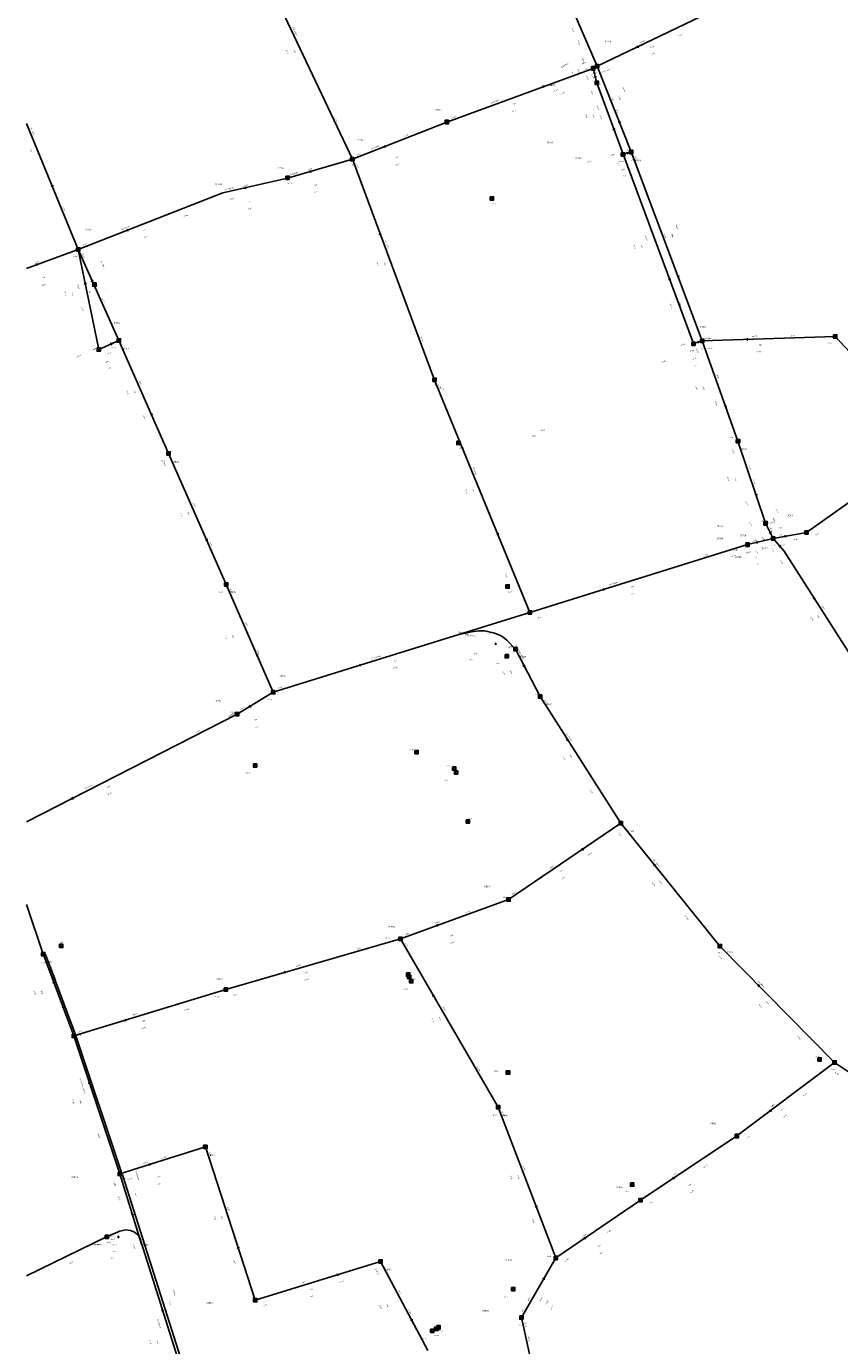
# Model space of a CAD drawing. Header units: metres. Extents: x 196962 to 198544, y 355582 to 356628.
# Tile 4 of 12: x 196962 to 197202, y 356030 to 356420. Entities that reach past the tile are written whole.
import ezdxf
from ezdxf.enums import TextEntityAlignment as Align

# ---------------------------------------------------------------- set-up
doc = ezdxf.new("R2010")
doc.units = ezdxf.units.M
for name, color, linetype in [('hoogtepunt', 253, 'Continuous'), ('inspectie-riool put', 253, 'Continuous'), ('rioolAFSTROOM', 253, 'Continuous'), ('rioolBOB', 253, 'Continuous'), ('rioolCODE', 253, 'Continuous'), ('rioolDIAM', 253, 'Continuous'), ('rioolJaarVanAanleg', 253, 'Continuous'), ('rioolLENGTE', 253, 'Continuous'), ('rioolREST', 253, 'Continuous'), ('rioolstreng', 253, 'Continuous')]:
    doc.layers.add(name, color=color, linetype=linetype)
doc.styles.add('bestaand riool', font='isocp.shx')

# ---------------------------------------------------------------- blocks, each defined once
blk = doc.blocks.new('AFSTROOM')
at = {"layer": 'rioolAFSTROOM', "linetype": 'Continuous'}
for q in [(0.5, 0.25), (0.5, -0.25)]:
    blk.add_line((0, 0), q, dxfattribs=at)
blk = doc.blocks.new('S360')
at = {"flags": 128}
blk.add_lwpolyline([(-0.5, 0.5), (-0.5, -0.5), (0.5, -0.5), (0.5, 0.5)], close=True, dxfattribs=at)
blk.add_circle((0, 0), 0.3)

msp = doc.modelspace()

# ---------------------------------------------------------------- linework, layer by layer
at = {"layer": 'rioolstreng'}
for p, q in [((197113.91, 356447.33), (197130.68, 356408.49)), ((197058.33, 356381), (197029.47, 356441.92)), ((197165.89, 356425.38), (197130.68, 356408.49)), ((197086.28, 356392), (197129.52, 356407.88)), ((197129.52, 356407.88), (197130.68, 356408.49)), ((197129.52, 356407.88), (197130.57, 356403.6)), ((197130.68, 356408.49), (197140.77, 356383.13)), ((197130.57, 356403.6), (197138.35, 356382.44)), ((196961.92, 356391.52), (196977.24, 356354.31)), ((197086.28, 356392), (197058.33, 356381)), ((197140.77, 356383.13), (197138.35, 356382.44)), ((197138.35, 356382.44), (197159.15, 356326.43)), ((197140.77, 356383.13), (197161.74, 356327.28)), ((197058.33, 356381), (197039.16, 356375.42)), ((197082.63, 356315.66), (197058.33, 356381)), ((197039.16, 356375.42), (197020, 356371)), ((197020, 356371), (196977.24, 356354.31)), ((196977.24, 356354.31), (196961.92, 356348.68)), ((196983.32, 356324.66), (196977.24, 356354.31)), ((196989.25, 356327.35), (196977.24, 356354.31)), ((197201.11, 356328.54), (197161.74, 356327.28)), ((197201.11, 356328.54), (197230.15, 356297.16)), ((196983.32, 356324.66), (196989.25, 356327.35)), ((196989.25, 356327.35), (197003.95, 356293.93)), ((197161.74, 356327.28), (197159.15, 356326.43)), ((197161.74, 356327.28), (197172.34, 356297.61)), ((197082.63, 356315.66), (197110.79, 356246.92)), ((197172.34, 356297.61), (197180.51, 356273.26)), ((197230.15, 356297.16), (197192.57, 356270.59)), ((197003.95, 356293.93), (197021.02, 356255.2)), ((197180.51, 356273.26), (197182.77, 356268.76)), ((197192.57, 356270.59), (197182.77, 356268.76)), ((197175.16, 356266.95), (197110.79, 356246.92)), ((197182.77, 356268.76), (197175.16, 356266.95)), ((197182.77, 356268.76), (197186, 356265)), ((197212.07, 356224.04), (197186, 356265)), ((197021.02, 356255.2), (197034.89, 356223.28)), ((197113.81, 356222), (197106.52, 356236.07)), ((197034.89, 356223.28), (197024.24, 356216.82)), ((197137.7, 356184.52), (197113.81, 356222)), ((197104.5, 356161.95), (197137.7, 356184.52)), ((197166.98, 356148.18), (197137.7, 356184.52)), ((197104.5, 356161.95), (197072.51, 356150.35)), ((197072.51, 356150.35), (197020.85, 356135.33)), ((197101.39, 356100.52), (197072.51, 356150.35)), ((197200.89, 356113.74), (197166.98, 356148.18)), ((197020.85, 356135.33), (196975.93, 356121.63)), ((196975.93, 356121.63), (196989.52, 356080.78)), ((197200.89, 356113.74), (197172.02, 356091.99)), ((197200.89, 356113.74), (197259.35, 356074.42)), ((197101.39, 356100.52), (197118.44, 356055.89)), ((197172.02, 356091.99), (197143.49, 356072.96)), ((197014.83, 356088.75), (196989.52, 356080.78)), ((197014.83, 356088.75), (197029.59, 356043.41)), ((196996, 356060), (196989.52, 356080.78)), ((197143.49, 356072.96), (197118.44, 356055.89)), ((196985.61, 356062.13), (196961.92, 356050.64)), ((197015.68, 355997.88), (196995.33, 356062.14)), ((197029.59, 356043.41), (197066.64, 356054.83)), ((197066.64, 356054.83), (197080.66, 356028.48)), ((197108.28, 356038.29), (197118.44, 356055.89)), ((197108.28, 356038.29), (197113.04, 356016.81))]:
    msp.add_line(p, q, dxfattribs=at)
at = {"layer": 'rioolstreng', "flags": 128}
for points in [[(197110.79, 356246.92), (197089.79, 356240.37), (197034.89, 356223.28)], [(197089.79, 356240.37), (197093.49, 356241.19), (197095.75, 356241.46), (197097.28, 356241.41), (197098.3, 356241.28), (197100.33, 356240.8), (197102.11, 356240.07), (197102.92, 356239.58), (197104, 356238.67), (197106.52, 356236.07)], [(197024.24, 356216.82), (196961.92, 356184.95)], [(196966.87, 356145.82), (196961.92, 356160.46)], [(196975.93, 356121.63), (196967.03, 356145.38), (196966.87, 356145.82)], [(196966.87, 356145.82), (196967.58, 356145.66), (196976.29, 356122.26), (196975.93, 356121.63)], [(196975.93, 356121.63), (196976.65, 356121.37), (196989.96, 356081.52), (196989.52, 356080.78)], [(196989.52, 356080.78), (196990.33, 356080.45), (197016.2, 355999.17), (197015.68, 355997.88)], [(196995.33, 356062.14), (196994.82, 356062.76), (196994.22, 356063.29), (196993.52, 356063.72), (196992.71, 356064.03), (196991.98, 356064.16), (196991.21, 356064.18), (196990.39, 356064.06), (196989.59, 356063.79), (196985.61, 356062.13)]]:
    msp.add_lwpolyline(points, dxfattribs=at)

# ---------------------------------------------------------------- block references
at = {"layer": 'inspectie-riool put'}
for p in [(197129.52, 356407.88), (197130.68, 356408.49), (197130.58, 356403.61), (197086.28, 356392), (197138.33, 356382.43), (197140.77, 356383.13), (197058.29, 356381), (197039.14, 356375.5), (197099.56, 356369.4), (196977.24, 356354.31), (196982.06, 356343.91), (196989.25, 356327.35), (197161.74, 356327.28), (197201.11, 356328.54), (196983.32, 356324.66), (197159.14, 356326.41), (197082.61, 356315.74), (197089.65, 356297.08), (197172.34, 356297.61), (197003.95, 356293.93), (197180.51, 356273.26), (197182.77, 356268.76), (197192.57, 356270.59), (197175.16, 356266.95), (197021.02, 356255.2), (197104.2, 356254.57), (197110.79, 356246.92), (197103.95, 356233.92), (197106.52, 356236.07), (197034.89, 356223.28), (197113.81, 356222), (197024.24, 356216.82), (197077.3, 356205.57), (197029.55, 356201.63), (197088.43, 356200.7), (197088.96, 356199.57), (197092.48, 356185.06), (197137.7, 356184.52), (197104.5, 356161.95), (196972.23, 356148.23), (197072.51, 356150.35), (197166.98, 356148.18), (196966.87, 356145.82), (197074.77, 356139.76), (197075.09, 356139.06), (197075.71, 356137.76), (197020.85, 356135.33), (196975.93, 356121.63), (197196.48, 356114.66), (197200.89, 356113.74), (197104.33, 356110.77), (197101.39, 356100.52), (197172.02, 356091.99), (197014.83, 356088.75), (196989.52, 356080.78), (197141.04, 356077.62), (197143.49, 356072.96), (196985.67, 356062.17), (197066.64, 356054.83), (197118.44, 356055.89), (197105.88, 356046.68), (197029.59, 356043.41), (197108.28, 356038.29), (197081.9, 356034.35), (197083.11, 356034.92), (197083.78, 356035.38)]:
    msp.add_blockref('S360', p, dxfattribs=at)
at = {"layer": 'rioolAFSTROOM'}
for p, rotation in [((197142.41, 356414.12), 25.6), ((197130.29, 356408.29), 207.5999999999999), ((197115.11, 356402.59), 200.1999999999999), ((197130.22, 356405.03), 103.8), ((197135.76, 356389.49), 110.2), ((197137.4, 356391.58), 111.7), ((197067.65, 356384.67), 21.5), ((197139.96, 356382.9), 196), ((197045.55, 356377.28), 16.2), ((196969.66, 356372.71), 112.4), ((197026.39, 356372.47), 13), ((196991.49, 356359.87), 21.3), ((197066.43, 356359.22), 290.4), ((196964.69, 356349.7), 20.2), ((196979.26, 356344.42), 281.6), ((196981.24, 356345.32), 294), ((197152.22, 356345.1), 110.4), ((197154.75, 356345.9), 110.6), ((197174.87, 356327.7), 1.799999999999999), ((196987.27, 356326.45), 204.3999999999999), ((197160.88, 356326.99), 198.2), ((196999.05, 356305.07), 113.8), ((197168.81, 356307.5), 109.6), ((197177.79, 356281.37), 108.6), ((197101.4, 356269.83), 112.3), ((197182.02, 356270.26), 116.6), ((197186.04, 356269.37), 10.6), ((197015.33, 356268.11), 113.8), ((197177.69, 356267.55), 13.4), ((197184.92, 356266.25), 130.7), ((197132.25, 356253.59), 17.3), ((197194.69, 356251.35), 302.5), ((197100.94, 356237.5), 165.6), ((197030.26, 356233.92), 113.5), ((197060.19, 356231.16), 17.3), ((197108.95, 356231.38), 297.4), ((197027.79, 356218.97), 31.2), ((197121.77, 356209.51), 302.5), ((196975.27, 356191.78), 27.1), ((197126.63, 356176.99), 214.2), ((197147.46, 356172.4), 308.9), ((197083.17, 356154.21), 19.9), ((197038.07, 356140.33), 16.2), ((196969.89, 356137.75), 290.5), ((197178.28, 356136.7), 314.6), ((197082.14, 356133.74), 300.1), ((196972.91, 356129.69), 110.5), ((196990.9, 356126.2), 17), ((196980.46, 356108.02), 288.4), ((196980.46, 356108.02), 288.4), ((197181.65, 356099.24), 37), ((196997.96, 356083.44), 17.5), ((197153, 356079.3), 33.7), ((197112.76, 356070.76), 110.9), ((196993.39, 356068.35), 107.3), ((197024.67, 356058.53), 108), ((197126.79, 356061.58), 34.3), ((197054.29, 356051.03), 197.0999999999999), ((197115.06, 356050.02), 239.9999999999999), ((197002.11, 356040.72), 287.6), ((197075.99, 356037.26), 118)]:
    msp.add_blockref('AFSTROOM', p, dxfattribs=dict(at, rotation=rotation))
msp.add_blockref('AFSTROOM', (196988.85, 356062.13), dxfattribs=at)

# ---------------------------------------------------------------- texts
at = {"layer": 'hoogtepunt', "style": 'bestaand riool'}
for s, p in [('24.61', (197129.46, 356406.34)), ('24.63', (197130.12, 356408.67)), ('24.55', (197130.57, 356402.92)), ('24.74', (197086.09, 356392.38)), ('24.38', (197139.29, 356383.59)), ('25.11', (197058.29, 356379.2)), ('24.45', (197137.26, 356380.21)), ('25.05', (197039.14, 356373.7)), ('25.12', (197099.56, 356367.6)), ('25.44', (196975.65, 356352.03)), ('25.37', (196979.68, 356341.43)), ('24.05', (197161.05, 356327.53)), ('25.39', (196987.03, 356325.03)), ('24.06', (197158.07, 356324.17)), ('24.30', (197198.83, 356326.32)), ('25.30', (197082.61, 356313.94)), ('25.32', (197114.1, 356300.8)), ('25.32', (197111.35, 356298.81)), ('23.94', (197169.55, 356298.48)), ('25.09', (197089.98, 356295.4)), ('25.18', (197001.71, 356291.62)), ('24.01', (197179.31, 356273.78)), ('24.05', (197170.97, 356265.19)), ('24.07', (197182.23, 356266.63)), ('24.22', (197188.72, 356268.37)), ('24.92', (197018.76, 356252.77)), ('24.59', (197104.2, 356252.77)), ('24.49', (197108.28, 356247.4)), ('24.49', (197104.59, 356236.61)), ('24.61', (197100.76, 356231.6)), ('24.69', (197112.18, 356222.52)), ('24.79', (197033.27, 356220.94)), ('24.75', (197022.23, 356217.19)), ('25.27', (197075.22, 356206.11)), ('24.90', (197026.91, 356199.22)), ('25.06', (197086.07, 356201.34)), ('25.05', (197085.35, 356197.09)), ('24.81', (197092.3, 356185.71)), ('24.42', (197102.92, 356162.45)), ('24.74', (196971.84, 356149.2)), ('24.70', (197068.1, 356150.3)), ('24.76', (197166.49, 356146.06)), ('24.77', (196966.33, 356143.08)), ('24.69', (197074.57, 356140.27)), ('24.69', (197075.74, 356138.25)), ('24.78', (197017.51, 356133.02)), ('24.69', (197073.45, 356135.28)), ('24.72', (196976.83, 356121.61)), ('24.84', (197195.25, 356115.18)), ('25.06', (197100.11, 356110.93)), ('24.89', (197199.83, 356111.54)), ('24.95', (197099.83, 356098.04)), ('24.99', (197168.11, 356089.68)), ('24.63', (196990.29, 356079.23)), ('25.11', (197139.13, 356075.27)), ('25.07', (197139.9, 356070.53)), ('24.58', (196985.67, 356060.37)), ('24.58', (196986.85, 356061.36)), ('25.06', (197115.8, 356056.22)), ('24.91', (197064.78, 356052.47)), ('24.66', (197028.54, 356044.03)), ('25.12', (197103.24, 356044.16)), ('25.13', (197107.29, 356035.82)), ('24.97', (197078.95, 356031.88)), ('24.99', (197082.48, 356032.78)), ('25.00', (197083.8, 356034.18))]:
    msp.add_text(s, height=0.36, dxfattribs=at).set_placement(p)
at = {"layer": 'rioolBOB', "style": 'bestaand riool'}
for s, rotation, p in [('+23.30', 293.3, (197123.03, 356419.89)), ('+23.07', 25.6, (197154.8, 356417.28)), ('+22.99', 291.7, (197128.91, 356406.17)), ('+23.03', 25.6, (197133.11, 356406.88)), ('+23.03', 20.2, (197117.71, 356400.88)), ('+22.98', 291.7, (197136.24, 356395.86)), ('+23.02', 295.3, (197053, 356393.42)), ('+23.05', 20.2, (197087.51, 356392.99)), ('+23.05', 21.5, (197073.53, 356387.52)), ('+23.03', 21.5, (197059.54, 356382.02)), ('+23.45', 290.4, (197059.32, 356379.77)), ('+23.17', 290.4, (197136.53, 356380.16)), ('+22.98', 290.6, (197141.76, 356381.9)), ('+22.65', 292.4, (196972.56, 356366.98)), ('+22.85', 21.3, (197008.33, 356363.76)), ('+22.65', 21.3, (196978.45, 356355.32)), ('+22.98', 281.6, (196978.03, 356352.94)), ('+22.98', 294, (196978.3, 356353.14)), ('+23.20', 294, (196984.21, 356339.89)), ('+23.21', 281.6, (196978.16, 356337.38)), ('+22.90', 290.4, (197152.11, 356338.21)), ('+22.80', 290.6, (197154.66, 356339.04)), ('+23.56', 290.4, (197078.39, 356328.49)), ('+22.92', 1.8, (197187.6, 356328.61)), ('+23.09', 293.8, (196990.31, 356326.18)), ('+22.80', 289.6, (197159.89, 356325.02)), ('+22.80', 1.8, (197163.32, 356324.83)), ('+23.56', 292.3, (197083.66, 356314.47)), ('+22.68', 289.6, (197165.44, 356309.48)), ('+23.00', 293.8, (196996.23, 356305.28)), ('+23.00', 293.8, (197002.27, 356291.55)), ('+22.62', 35.3, (197195.24, 356269.41)), ('+22.45', 293.8, (197016.03, 356267.76)), ('+22.58', 17.3, (197162.12, 356263.41)), ('+22.58', 302.5, (197184.7, 356262.39)), ('+21.94', 292.3, (197103.36, 356258.46)), ('+22.45', 293.5, (197022.07, 356254.02)), ('+21.94', 17.3, (197112.97, 356244.97)), ('+21.90', 17.3, (197098.65, 356240.51)), ('+21.53', 293.5, (197029.96, 356235.86)), ('+21.28', 17.3, (197036.17, 356224.2)), ('+22.01', 302.5, (197115.04, 356221)), ('+21.23', 27.1, (197011.99, 356211.12)), ('+22.19', 302.5, (197128.34, 356194.56)), ('+22.19', 308.9, (197136.7, 356181.78)), ('+22.82', 34.2, (197127.94, 356174.86)), ('+22.99', 34.2, (197105.46, 356163.2)), ('+20.86', 291.7, (196962.35, 356158.55)), ('+22.99', 19.9, (197091.64, 356157.82)), ('+22.56', 308.9, (197156.56, 356157.12)), ('+22.06', 19.9, (197073.75, 356151.33)), ('+22.06', 300.1, (197073.7, 356149.3)), ('+22.06', 16.2, (197059.41, 356147.06)), ('+22.56', 314.6, (197166.25, 356145.36)), ('+21.90', 16.2, (197022.99, 356133.34)), ('+21.90', 17, (197008.67, 356129)), ('+21.24', 17, (196977.22, 356122.55)), ('+22.86', 314.6, (197189.64, 356121.61)), ('+21.24', 288.4, (196976.87, 356120.37)), ('+23.16', 288.4, (196976.87, 356120.37)), ('+22.50', 300.1, (197095.06, 356112.45)), ('+22.86', 326.1, (197200.74, 356110.83)), ('+22.91', 37, (197191.61, 356103.62)), ('+22.50', 290.9, (197102.4, 356099.29)), ('+21.47', 288.4, (196982.88, 356092.8)), ('+23.36', 288.4, (196982.88, 356092.8)), ('+22.79', 37, (197174.73, 356090.9)), ('+22.89', 288, (197015.77, 356087.48)), ('+22.79', 33.7, (197162.18, 356082.42)), ('+23.36', 287.5, (196987.58, 356078.6)), ('+22.62', 33.7, (197146.13, 356071.71)), ('+22.35', 290.9, (197111.29, 356067.61)), ('+22.62', 34.3, (197133.75, 356063.29)), ('+21.39', 287.6, (196993.4, 356059.95)), ('+21.27', 25.9, (196974.55, 356053.99)), ('+22.81', 288, (197023.04, 356055.48)), ('+22.49', 34.3, (197121.09, 356054.67)), ('+22.65', 298, (197065.14, 356052.33)), ('+22.65', 17.1, (197054.48, 356048.47)), ('+22.81', 17.1, (197031.76, 356041.47)), ('+22.64', 298, (197074.76, 356040.63))]:
    msp.add_text(s, height=0.36, rotation=rotation, dxfattribs=at).set_placement(p)
at = {"layer": 'rioolCODE', "style": 'bestaand riool'}
for s, p in [('01740', (197132.96, 356415.58)), ('01807', (197116.32, 356402.64)), ('01742', (197082.86, 356395.34)), ('01744', (197059.8, 356386.5)), ('01741', (197115.84, 356385.72)), ('01746', (197036.24, 356378.21)), ('01805', (197124.18, 356381.1)), ('01806', (197141.81, 356380.34)), ('01748', (197017.84, 356373.38)), ('01929', (196979.28, 356359.98)), ('01825', (196987.78, 356332.36)), ('01803', (197161.05, 356331.15)), ('01804', (197162.63, 356327.71)), ('01819', (196990.43, 356324.68)), ('01812', (197083.75, 356312.92)), ('01802', (197173.24, 356294.93)), ('01822', (197005.15, 356291.22)), ('01766', (197186.84, 356275.37)), ('01800', (197166.15, 356272.13)), ('01770', (197172.93, 356269.39)), ('01768', (197166.11, 356268.51)), ('01798', (197171.53, 356263)), ('01815', (197022.12, 356252.65)), ('01775', (197091.8, 356239.86)), ('01772', (197104.47, 356236.24)), ('01832', (197107.83, 356233.53)), ('01774', (197036.81, 356227.77)), ('01776', (197017.7, 356220.44)), ('01830', (197115.48, 356219.38)), ('01828', (197139.75, 356181.97)), ('01834', (197097.31, 356165.56)), ('01836', (197068.97, 356153.6)), ('01826', (197169.01, 356146.11)), ('01991', (196967.86, 356143.16)), ('01838', (197018.17, 356138.18)), ('01840', (197102.42, 356097.84)), ('01842', (197164.14, 356095.47)), ('01860', (197015.72, 356086.03)), ('01858', (196975.29, 356079.56)), ('01844', (197136.41, 356076.58)), ('01997', (196985.65, 356062.14)), ('01995', (196996.14, 356059.56)), ('01848', (197103.57, 356054.99)), ('01864', (197068.04, 356052.2)), ('01862', (197015.19, 356042.35)), ('01850', (197096.8, 356040.05))]:
    msp.add_text(s, height=0.5, dxfattribs=at).set_placement(p)
at = {"layer": 'rioolDIAM', "style": 'bestaand riool'}
for s, rotation, p in [('400/600BT', 295.3, (197040.5, 356419.81)), ('500BT', 25.6, (197143.56, 356415.22)), ('300BT', 291.7, (197138.05, 356402.12)), ('650/900MW', 20.2, (197099.28, 356397.31)), ('600BT', 290.2, (197130.39, 356396.85)), ('300/450BT', 292.4, (196962.91, 356390.43)), ('650/900MW', 21.5, (197063.75, 356383.67)), ('650/900MW', 16.2, (197039.96, 356376.17)), ('650/900MW', 13, (197020.7, 356371.67)), ('650/900MW', 21.3, (196990.05, 356359.85)), ('300BT', 290.6, (197153.71, 356361.47)), ('300/450BT', 290.4, (197067.81, 356356.94)), ('600BT', 290.4, (197144.66, 356358.25)), ('250/375BT', 294, (196983.69, 356350.88)), ('250BT', 281.6, (196976.82, 356343.88)), ('300BT', 1.8, (197176.41, 356328.25)), ('400BT', 289.6, (197165.83, 356317.32)), ('400BT', 293.8, (196995.05, 356315.42)), ('300/450BT', 292.3, (197093.76, 356289.81)), ('400BT', 288.6, (197175.31, 356290.33)), ('400BT', 293.8, (197010.93, 356279.34)), ('650/900MW', 17.3, (197134.23, 356254.74)), ('400BT', 302.5, (197196.77, 356249.01)), ('400BT', 293.5, (197026.42, 356244.02)), ('650/900MW', 17.3, (197064.1, 356232.9)), ('650/900MW', 302.5, (197121.34, 356211.12)), ('650/900MW', 27.1, (196979.27, 356194.39)), ('300BT', 34.2, (197116.68, 356170.83)), ('650/900MW', 308.9, (197147.08, 356173.67)), ('315PVC', 19.9, (197082.69, 356154.57)), ('650/900MW', 290.5, (196968.71, 356142.33)), ('500BT', 16.2, (197041.74, 356141.92)), ('200PVC', 290.5, (196969.76, 356139.52)), ('650/900MW', 314.6, (197177.97, 356137.73)), ('300BT', 300.1, (197084.88, 356130.01)), ('500BT', 17, (196993.46, 356127.5)), ('650/900MW', 288.4, (196977.51, 356108.96)), ('200PVC', 288.4, (196978.46, 356106.11)), ('500BT', 37, (197182.16, 356100.26)), ('250PVC', 17.5, (196996.3, 356083.44)), ('300BT', 290.9, (197108.6, 356083.05)), ('650/900MW', 287.3, (196994.04, 356081.39)), ('500BT', 33.7, (197153.32, 356080.12)), ('300BT', 288, (197021.14, 356070.99)), ('500BT', 34.3, (197126.55, 356062.02)), ('300BT', 17.1, (197043.19, 356048.13)), ('200PVC', 287.5, (197005.08, 356046.41)), ('300BT', 298, (197071.74, 356046.31)), ('600BT', 60, (197110.43, 356043.01)), ('650/900MW', 287.6, (197000.4, 356037.83)), ('600BT', 282.5, (197110.07, 356032.54))]:
    msp.add_text(s, height=0.36, rotation=rotation, dxfattribs=at).set_placement(p, align=Align.BOTTOM_LEFT)
at = {"layer": 'rioolJaarVanAanleg', "style": 'bestaand riool'}
for s, rotation, p in [('1988', 25.6, (197146.44, 356413.83)), ('1910', 295.3, (197040.81, 356413.32)), ('1988', 291.7, (197136.93, 356399.52)), ('1899', 20.2, (197105.77, 356397.03)), ('2006', 290.2, (197129.2, 356394.29)), ('1910', 292.4, (196962.88, 356383.93)), ('1910', 21.5, (197071.16, 356381.22)), ('1910', 16.2, (197047.12, 356373.05)), ('1910', 13, (197027.67, 356368.15)), ('1910', 21.3, (196996.55, 356359.7)), ('1988', 290.6, (197152.54, 356358.89)), ('2006', 290.4, (197143.49, 356355.68)), ('1910', 290.4, (197067.56, 356350.45)), ('1910', 20.2, (196966.56, 356345.59)), ('1910', 281.6, (196975.27, 356341.52)), ('0', 294, (196985.22, 356342.53)), ('1910', 1.8, (197178.49, 356325.82)), ('1910', 24.4, (196985.41, 356320.67)), ('1910', 293.8, (196993.56, 356312.58)), ('1988', 289.6, (197161.79, 356313.76)), ('1988', 288.6, (197171.2, 356286.84)), ('1910', 292.3, (197093.72, 356283.31)), ('1910', 293.8, (197009.45, 356276.51)), ('1988', 10.6, (197184.26, 356271.58)), ('1910', 13.4, (197177.09, 356262.78)), ('1910', 17.3, (197140.7, 356254.13)), ('1910', 302.5, (197195.74, 356245.98)), ('1910', 293.5, (197022.63, 356240.2)), ('1899', 345.6, (197094.13, 356234.61)), ('1899', 17.3, (197070.57, 356232.29)), ('1899', 297.4, (197104.79, 356229.62)), ('1910', 31.2, (197029.33, 356214.65)), ('1899', 302.5, (197122.46, 356204.71)), ('1910', 27.1, (196985.75, 356194.89)), ('1910', 34.2, (197119.74, 356169.89)), ('1899', 308.9, (197148.9, 356167.43)), ('1910', 19.9, (197087.22, 356150.89)), ('1910', 16.2, (197044.36, 356140.08)), ('1899', 290.5, (196966.13, 356134.95)), ('1978', 290.5, (196966.13, 356134.95)), ('1899', 314.6, (197180.4, 356131.7)), ('1910', 17, (196996.1, 356125.69)), ('1970', 300.1, (197083.72, 356127.03)), ('1899', 288.4, (196977.51, 356102.63)), ('1978', 288.4, (196977.51, 356102.63)), ('1994', 37, (197185.27, 356099.47)), ('1910', 17.5, (197000.67, 356079.57)), ('1970', 290.9, (197106.98, 356080.29)), ('1998', 33.7, (197157.76, 356077.07)), ('1899', 287.3, (196993.92, 356075.06)), ('1910', 288, (197019.38, 356068.32)), ('1998', 34.3, (197131.02, 356059.02)), ('1910', 17.1, (197045.84, 356046.33)), ('1978', 287.5, (197004.08, 356042.94)), ('1970', 60, (197115.76, 356042.24)), ('1910', 298, (197068.27, 356042.19)), ('1899', 287.6, (197000.31, 356031.51))]:
    msp.add_text(s, height=0.36, rotation=rotation, dxfattribs=at).set_placement(p)
msp.add_text('1899', height=0.36, dxfattribs=at).set_placement((196987.47, 356057.63))
at = {"layer": 'rioolLENGTE', "style": 'bestaand riool'}
for s, rotation, p in [('67.41', 295.3, (197038.68, 356413.14)), ('39.05', 25.6, (197146.63, 356411.7)), ('27.29', 291.7, (197134.8, 356399.48)), ('46.07', 20.2, (197105.76, 356394.9)), ('22.55', 290.2, (197127.07, 356394.3)), ('30.03', 21.5, (197071.19, 356379.08)), ('19.97', 16.2, (197046.96, 356370.92)), ('19.66', 13, (197027.38, 356366.03)), ('59.66', 290.6, (197150.4, 356358.89)), ('45.91', 21.3, (196996.58, 356357.56)), ('59.75', 290.4, (197141.35, 356355.69)), ('69.71', 290.4, (197065.42, 356350.45)), ('20.06', 20.2, (196966.55, 356343.45)), ('29.51', 294, (196982.17, 356344.46)), ('30.27', 281.6, (196973.16, 356341.85)), ('39.39', 1.8, (197177.81, 356323.79)), ('6.51', 24.4, (196986.24, 356318.85)), ('36.51', 293.8, (196991.43, 356312.46)), ('31.50', 289.6, (197159.66, 356313.79)), ('25.69', 288.6, (197169.07, 356286.92)), ('74.30', 292.3, (197091.59, 356283.24)), ('42.33', 293.8, (197007.31, 356276.39)), ('9.97', 10.6, (197184.63, 356269.62)), ('7.82', 13.4, (197177.55, 356260.84)), ('67.41', 17.3, (197140.58, 356252)), ('48.56', 302.5, (197193.65, 356245.53)), ('34.81', 293.5, (197020.49, 356240.09)), ('79.50', 17.3, (197070.45, 356230.16)), ('18.62', 345.6, (197092.9, 356232.86)), ('15.84', 297.4, (197102.67, 356229.37)), ('12.45', 31.2, (197029.72, 356212.55)), ('44.45', 302.5, (197120.37, 356204.27)), ('82.50', 27.1, (196985.99, 356192.77)), ('40.15', 34.2, (197120.25, 356167.82)), ('46.66', 308.9, (197146.87, 356166.76)), ('34.02', 19.9, (197087.19, 356148.76)), ('53.80', 16.2, (197044.2, 356137.95)), ('25.82', 290.5, (196963.99, 356134.96)), ('26.42', 290.5, (196963.99, 356134.96)), ('48.33', 314.6, (197178.45, 356130.83)), ('57.60', 300.1, (197081.61, 356126.67)), ('46.96', 17, (196995.97, 356123.56)), ('43.06', 288.4, (196975.37, 356102.71)), ('43.65', 288.4, (196975.37, 356102.71)), ('36.14', 37, (197185.87, 356097.42)), ('26.54', 17.5, (197000.55, 356077.44)), ('47.78', 290.9, (197104.84, 356080.28)), ('21.77', 287.3, (196991.78, 356075.19)), ('34.30', 33.7, (197158.25, 356074.99)), ('47.68', 288, (197017.25, 356068.41)), ('30.31', 34.3, (197131.53, 356056.94)), ('87.57', 287.5, (197001.94, 356043.06)), ('38.77', 17.1, (197045.71, 356044.2)), ('29.85', 298, (197066.15, 356041.92)), ('20.32', 60, (197117.11, 356040.59)), ('67.40', 287.6, (196998.17, 356031.62))]:
    msp.add_text(s, height=0.36, rotation=rotation, dxfattribs=at).set_placement(p)
msp.add_text('10.79', height=0.36, dxfattribs=at).set_placement((196986.72, 356055.63))
at = {"layer": 'rioolREST', "style": 'bestaand riool'}
for s, rotation, p in [('+23.28', 283.8, (197124.93, 356416.12)), ('2006', 27.6, (197126.28, 356409.01)), ('400PVC', 283.8, (197126.19, 356410.97)), ('600/900BT', 27.6, (197120.04, 356408)), ('4.41', 283.8, (197123.02, 356407.11)), ('2006', 283.8, (197124.96, 356407.58)), ('1.30', 27.6, (197127.21, 356407.24)), ('+23.30', 283.8, (197127.45, 356405.83)), ('+23.03', 27.6, (197132.01, 356406.36)), ('+23.03', 27.6, (197119.87, 356400.01)), ('+23.28', 290.2, (197128.74, 356401.33)), ('+23.18', 290.2, (197131.35, 356394.25)), ('600BT', 16, (197134.61, 356381.89)), ('+23.03', 16.2, (197045.23, 356377.71)), ('+23.32', 16, (197127.65, 356379.89)), ('+23.37', 16, (197140.48, 356380.45)), ('+23.02', 16.2, (197040.46, 356376.32)), ('2006', 16, (197137.91, 356377.63)), ('2.51', 16, (197138.46, 356375.71)), ('+23.02', 13, (197025.89, 356372.87)), ('+22.85', 13, (197022.02, 356368.9)), ('+22.96', 20.2, (196964.39, 356350.12)), ('400BT', 24.4, (196981.53, 356324.39)), ('+23.21', 24.4, (196985.72, 356323)), ('600BT', 18.2, (197155.54, 356325.77)), ('+22.90', 18.2, (197161.35, 356324.52)), ('+23.09', 24.4, (196976.75, 356322.22)), ('+22.85', 18.2, (197149.7, 356320.69)), ('2006', 18.2, (197159, 356321.64)), ('2.73', 18.2, (197159.62, 356319.74)), ('+22.68', 288.6, (197170.44, 356295.39)), ('+22.62', 288.6, (197176.69, 356286.21)), ('+22.60', 296.6, (197174.49, 356279.71)), ('400BT', 296.6, (197183.42, 356277.49)), ('+22.58', 310.7, (197175.3, 356273.61)), ('5.03', 296.6, (197180.74, 356273.91)), ('800BT', 10.6, (197181.93, 356273.18)), ('1988', 296.6, (197182.53, 356274.81)), ('800BT', 310.7, (197179.23, 356269.04)), ('+22.62', 296.6, (197181.63, 356272.14)), ('+22.58', 13.4, (197176.5, 356267.78)), ('1910', 310.7, (197179.02, 356266.22)), ('+22.62', 10.6, (197179.76, 356265.65)), ('+22.60', 310.7, (197181.85, 356265.99)), ('+22.60', 10.6, (197184.7, 356266.58)), ('+22.60', 13.4, (197170.21, 356263.2)), ('800BT', 13.4, (197174.68, 356264.27)), ('4.96', 310.7, (197177.5, 356264.92)), ('650/900MW', 345.6, (197089.56, 356240.95)), ('+21.94', 345.6, (197091.37, 356240.48)), ('+21.90', 345.6, (197093.57, 356239.92)), ('650/900MW', 297.4, (197106.47, 356237.25)), ('+21.90', 297.4, (197107.65, 356234.96)), ('+22.01', 297.4, (197108.04, 356234.22)), ('+21.23', 31.2, (197025.26, 356218.03)), ('650/900MW', 31.2, (197021.6, 356215.81)), ('+21.28', 31.2, (197023.08, 356216.71)), ('+20.86', 290.5, (196967.86, 356144.59)), ('+23.46', 290.5, (196967.86, 356144.59)), ('+21.24', 290.5, (196971.66, 356134.45)), ('+23.16', 290.5, (196971.66, 356134.45)), ('+22.89', 17.5, (197001.81, 356085.17)), ('+21.47', 287.3, (196987.58, 356078.6)), ('+22.67', 17.5, (196991.7, 356078.84)), ('+21.39', 287.3, (196988.92, 356074.28)), ('+22.22', 60, (197113.86, 356042.95)), ('+22.30', 60, (197108.6, 356039.84)), ('+22.30', 282.5, (197109.09, 356036.94))]:
    msp.add_text(s, height=0.36, rotation=rotation, dxfattribs=at).set_placement(p)
for s, p in [('650/900MW', (196981.47, 356059.63)), ('+21.39', (196981.83, 356059.63)), ('+21.27', (196987.11, 356059.63))]:
    msp.add_text(s, height=0.36, dxfattribs=at).set_placement(p)

doc.saveas('drawing.dxf')
